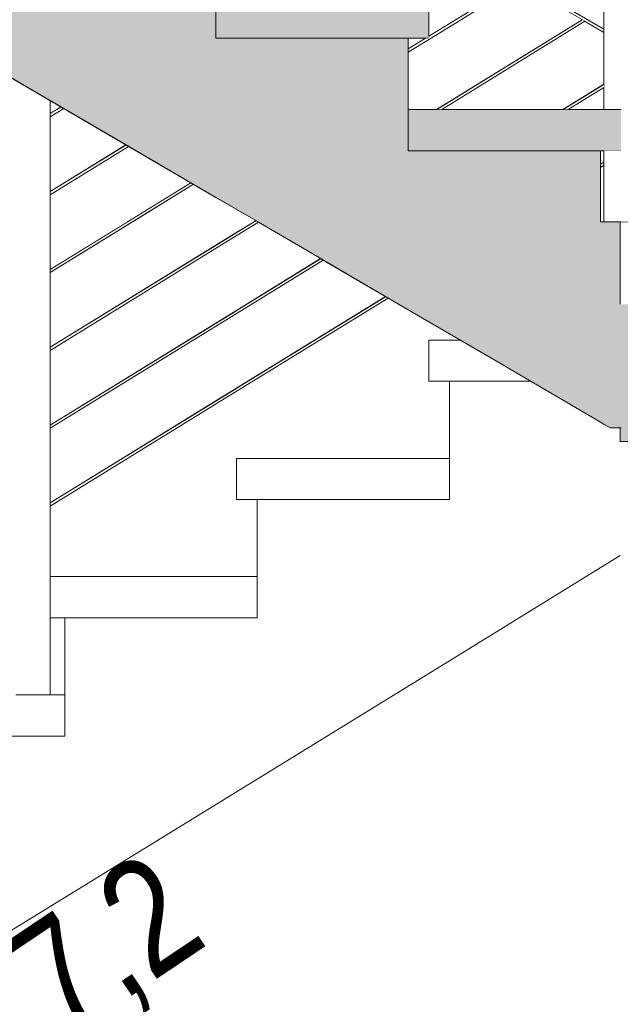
# Model space of a CAD drawing. Header units: millimetres. Extents: x -126680 to -83680, y 18016 to 39016.
# Tile 40 of 121: x -108345 to -107470, y 24573 to 26007. Entities that reach past the tile are written whole.
import ezdxf

# ---------------------------------------------------------------- set-up
doc = ezdxf.new("R2010")
doc.units = ezdxf.units.MM
doc.header["$MEASUREMENT"] = 0
doc.linetypes.add('Wipeout_Contour', pattern=[1000, 0, -1000])
doc.layers.add('Nowe_Konstrukcja - Schody', color=7, linetype='Continuous')
doc.layers.add('Nowe_Konstrukcja - Ściany zew', color=7, linetype='Continuous')
for name, color, linetype, lineweight, true_color in [('Nowe_Konstrukcja - Schody_Nr_pióra__101', 250, 'Continuous', 13, 0x333333), ('Nowe_Konstrukcja - Schody_Nr_pióra__116', 7, 'Continuous', 13, 0xcccccc), ('Nowe_Konstrukcja - Stropy_Nr_pióra__23', 7, 'Continuous', 13, 0x858585)]:
    doc.layers.add(name, color=color, linetype=linetype, lineweight=lineweight, true_color=true_color)
for name, color, linetype, lineweight in [('Nowe_Konstrukcja - Schody_Nr_pióra__3', 7, 'Continuous', 13), ('Nowe_Konstrukcja - Stropy_Nr_pióra__21', 7, 'Continuous', 20), ('Nowe_Konstrukcja - Ściany zew_Nr_pióra__3', 7, 'Continuous', 13), ('Nowe_Tabelka_Nr_pióra__3', 7, 'Continuous', 13)]:
    doc.layers.add(name, color=color, linetype=linetype, lineweight=lineweight)
doc.styles.add('STYL_AUTOMATYCZNY_2', font='arial.ttf', dxfattribs={"width": 0.8})

msp = doc.modelspace()

# ---------------------------------------------------------------- linework, layer by layer
at = {"layer": 'Nowe_Konstrukcja - Schody_Nr_pióra__3', "color": 7, "linetype": 'Continuous', "lineweight": 13}
for p, q in [((-108339, 25911.5), (-108492.9, 26001.5)), ((-107779, 25584.3), (-107932.9, 25674.2)), ((-107984.5, 25584.1), (-107984.5, 25584.2)), ((-107652.9, 25510.6), (-107779, 25584.3)), ((-107499, 25420.6), (-107652.9, 25510.6)), ((-107492.5, 25416.9), (-107499, 25420.6)), ((-107484.7, 25412.3), (-107492.5, 25416.9)), ((-107484.7, 25412.3), (-107477.6, 25412.3)), ((-107477.6, 25412.3), (-107469, 25412.3)), ((-107719, 25073), (-107470, 25226.2))]:
    msp.add_line(p, q, dxfattribs=at)
at = {"layer": 'Nowe_Konstrukcja - Stropy_Nr_pióra__21', "color": 7, "linetype": 'Continuous', "lineweight": 20}
for p, q in [((-107470, 25692.3), (-107470, 25712.3)), ((-107470, 25642.3), (-107470, 25692.3)), ((-107470, 25592.3), (-107470, 25642.3))]:
    msp.add_line(p, q, dxfattribs=at)
at = {"layer": 'Nowe_Konstrukcja - Ściany zew_Nr_pióra__3', "color": 7, "linetype": 'Continuous', "lineweight": 13}
msp.add_line((-107499, 25712.3), (-105849.5, 25712.3), dxfattribs=at)

# ---------------------------------------------------------------- wipeouts: each hides what was drawn before it
at = {"color": 254, "linetype": 'Wipeout_Contour', "lineweight": 0, "ltscale": 554181.882327}
msp.add_wipeout([(-107710.5, 26114.7), (-107832.7, 26039.6), (-107749, 26039.6), (-107749, 25982.4), (-107619.9, 26061.8)], dxfattribs=at).dxf.layer = 'Nowe_Konstrukcja - Ściany zew'
at = {"color": 254, "linetype": 'Wipeout_Contour', "lineweight": 0, "ltscale": 334033.232498}
msp.add_wipeout([(-108284.5, 25879.7), (-108300.6, 25889.1), (-108300.6, 25869.8)], dxfattribs=at).dxf.layer = 'Nowe_Konstrukcja - Ściany zew'
at = {"color": 254, "linetype": 'Wipeout_Contour', "lineweight": 0, "ltscale": 556182.073904}
msp.add_wipeout([(-108186.1, 25822.2), (-108300.6, 25751.7), (-108300.6, 25712.3), (-108188.2, 25712.3), (-108095.5, 25769.3)], dxfattribs=at).dxf.layer = 'Nowe_Konstrukcja - Ściany zew'
at = {"color": 254, "linetype": 'Wipeout_Contour', "lineweight": 0, "ltscale": 442203.34455}
msp.add_wipeout([(-107499, 25815.9), (-107499, 25796.2), (-107494, 25799.3), (-107494, 25815.9)], dxfattribs=at).dxf.layer = 'Nowe_Konstrukcja - Ściany zew'
at = {"color": 254, "linetype": 'Wipeout_Contour', "lineweight": 0, "ltscale": 444624.21565}
msp.add_wipeout([(-108300.6, 25023.4), (-108279, 25023.4), (-108279, 25135.6), (-108300.6, 25135.6)], dxfattribs=at).dxf.layer = 'Nowe_Konstrukcja - Ściany zew'

# ---------------------------------------------------------------- next in the draw order: linework, layer by layer
at = {"layer": 'Nowe_Konstrukcja - Schody_Nr_pióra__3', "color": 7, "linetype": 'Continuous', "lineweight": 13}
msp.add_line((-107499, 25815.9), (-107469, 25815.9), dxfattribs=at)

# ---------------------------------------------------------------- next in the draw order: wipeouts: each hides what was drawn before it
at = {"color": 254, "linetype": 'Wipeout_Contour', "lineweight": 0, "ltscale": 442721.086946}
msp.add_wipeout([(-107703.3, 25540.1), (-107749, 25540.1), (-107749, 25480.1), (-107600.7, 25480.1)], dxfattribs=at).dxf.layer = 'Nowe_Konstrukcja - Schody'
at = {"color": 254, "linetype": 'Wipeout_Contour', "lineweight": 0, "ltscale": 553855.683525}
msp.add_wipeout([(-107779, 25959.3), (-107779, 25875.9), (-107737.8, 25875.9), (-107525.4, 26006.6), (-107616, 26059.5)], dxfattribs=at).dxf.layer = 'Nowe_Konstrukcja - Ściany zew'
at = {"color": 254, "linetype": 'Wipeout_Contour', "lineweight": 0, "ltscale": 445226.220383}
msp.add_wipeout([(-108280.6, 25877.4), (-108300.6, 25865.1), (-108300.6, 25756.4), (-108190, 25824.5)], dxfattribs=at).dxf.layer = 'Nowe_Konstrukcja - Ściany zew'
at = {"color": 254, "linetype": 'Wipeout_Contour', "lineweight": 0, "ltscale": 442152.796626}
msp.add_wipeout([(-107499, 25712.3), (-107494, 25712.3), (-107494, 25794.6), (-107499, 25791.5)], dxfattribs=at).dxf.layer = 'Nowe_Konstrukcja - Ściany zew'
at = {"color": 254, "linetype": 'Wipeout_Contour', "lineweight": 0, "ltscale": 555441.506703}
msp.add_wipeout([(-108180.5, 25712.3), (-108003.9, 25712.3), (-108001, 25714), (-108059, 25747.9), (-108091.6, 25767)], dxfattribs=at).dxf.layer = 'Nowe_Konstrukcja - Ściany zew'
at = {"color": 254, "linetype": 'Wipeout_Contour', "lineweight": 0, "ltscale": 333807.392443}
msp.add_wipeout([(-108300.6, 25712.3), (-108300.6, 25643.1), (-108188.2, 25712.3)], dxfattribs=at).dxf.layer = 'Nowe_Konstrukcja - Ściany zew'

# ---------------------------------------------------------------- next in the draw order: linework, layer by layer
at = {"layer": 'Nowe_Konstrukcja - Schody_Nr_pióra__3', "color": 7, "linetype": 'Continuous', "lineweight": 13}
for p, q in [((-108212.9, 25837.9), (-108339, 25911.5)), ((-108059, 25747.9), (-108212.9, 25837.9)), ((-107499, 25712.3), (-107499, 25815.9)), ((-107932.9, 25674.2), (-108059, 25747.9)), ((-107499, 25712.3), (-107469, 25712.3)), ((-107749, 25540.1), (-107703.3, 25540.1)), ((-107749, 25480.1), (-107749, 25540.1)), ((-107749, 25480.1), (-107719, 25480.1)), ((-107719, 25480.1), (-107600.7, 25480.1))]:
    msp.add_line(p, q, dxfattribs=at)

# ---------------------------------------------------------------- next in the draw order: wipeouts: each hides what was drawn before it
at = {"color": 254, "linetype": 'Wipeout_Contour', "lineweight": 0, "ltscale": 553203.185041}
msp.add_wipeout([(-107521.5, 26004.3), (-107730.2, 25875.9), (-107553.6, 25875.9), (-107494, 25912.6), (-107494, 25988.2)], dxfattribs=at).dxf.layer = 'Nowe_Konstrukcja - Ściany zew'
at = {"color": 254, "linetype": 'Wipeout_Contour', "lineweight": 0, "ltscale": 332569.000102}
msp.add_wipeout([(-107753.6, 25979.6), (-107779, 25979.6), (-107779, 25964)], dxfattribs=at).dxf.layer = 'Nowe_Konstrukcja - Ściany zew'

# ---------------------------------------------------------------- next in the draw order: linework, layer by layer
at = {"layer": 'Nowe_Konstrukcja - Schody_Nr_pióra__3', "color": 7, "linetype": 'Continuous', "lineweight": 13}
for p, q in [((-107779, 25979.6), (-107749, 25979.6)), ((-107779, 25875.9), (-107779, 25979.6))]:
    msp.add_line(p, q, dxfattribs=at)

# ---------------------------------------------------------------- next in the draw order: wipeouts: each hides what was drawn before it
at = {"color": 254, "linetype": 'Wipeout_Contour', "lineweight": 0, "ltscale": 331809.313436}
msp.add_wipeout([(-107517.6, 26006.7), (-107494, 25992.8), (-107494, 26021.2)], dxfattribs=at).dxf.layer = 'Nowe_Konstrukcja - Ściany zew'
at = {"color": 254, "linetype": 'Wipeout_Contour', "lineweight": 0, "ltscale": 331752.030372}
msp.add_wipeout([(-107494, 25907.9), (-107546, 25875.9), (-107494, 25875.9)], dxfattribs=at).dxf.layer = 'Nowe_Konstrukcja - Ściany zew'
at = {"color": 254, "linetype": 'Wipeout_Contour', "lineweight": 0, "ltscale": 444441.788643}
msp.add_wipeout([(-108300.6, 25416.4), (-107906.6, 25658.8), (-107997.1, 25711.8), (-108300.6, 25525.1)], dxfattribs=at).dxf.layer = 'Nowe_Konstrukcja - Ściany zew'

# ---------------------------------------------------------------- next in the draw order: wipeouts: each hides what was drawn before it
at = {"color": 254, "linetype": 'Wipeout_Contour', "lineweight": 0, "ltscale": 553129.361801}
msp.add_wipeout([(-107494, 26775.9), (-107494, 25875.9), (-107469, 25875.9), (-107444, 25875.9), (-107444, 26775.9)], dxfattribs=at).dxf.layer = 'Nowe_Konstrukcja - Schody'
at = {"color": 254, "linetype": 'Wipeout_Contour', "lineweight": 0, "ltscale": 555172.516764}
msp.add_wipeout([(-108300.6, 25411.7), (-108300.6, 25303.1), (-108030, 25469.5), (-107812.1, 25603.6), (-107902.6, 25656.5)], dxfattribs=at).dxf.layer = 'Nowe_Konstrukcja - Ściany zew'

# ---------------------------------------------------------------- next in the draw order: hatches: boundary and pattern name
at = {"layer": 'Nowe_Konstrukcja - Schody_Nr_pióra__116', "linetype": 'Continuous', "lineweight": 13, "true_color": 0xcccccc}
msp.add_hatch(color=254, dxfattribs=at).paths.add_polyline_path([(-107779, 25815.9), (-107469, 25815.9), (-107469, 25875.9), (-107779, 25875.9)])

# ---------------------------------------------------------------- next in the draw order: linework, layer by layer
at = {"layer": 'Nowe_Konstrukcja - Schody_Nr_pióra__3', "color": 7, "linetype": 'Continuous', "lineweight": 13}
msp.add_line((-107779, 25875.9), (-107469, 25875.9), dxfattribs=at)

# ---------------------------------------------------------------- next in the draw order: wipeouts: each hides what was drawn before it
at = {"color": 254, "linetype": 'Wipeout_Contour', "lineweight": 0, "ltscale": 442931.582261}
msp.add_wipeout([(-107750, 26137.8), (-107494, 25988.2), (-107494, 25988.9), (-107749.7, 26138.3)], dxfattribs=at).dxf.layer = 'Nowe_Konstrukcja - Schody'
at = {"color": 254, "linetype": 'Wipeout_Contour', "lineweight": 0, "ltscale": 444779.144268}
msp.add_wipeout([(-108300.6, 25638.4), (-108300.6, 25529.8), (-108003.9, 25712.3), (-108180.5, 25712.3)], dxfattribs=at).dxf.layer = 'Nowe_Konstrukcja - Ściany zew'

# ---------------------------------------------------------------- next in the draw order: wipeouts: each hides what was drawn before it
at = {"color": 254, "linetype": 'Wipeout_Contour', "lineweight": 0, "ltscale": 442931.513759}
msp.add_wipeout([(-107749, 26139.6), (-107494, 25990.5), (-107494, 25992.2), (-107748.3, 26140.8)], dxfattribs=at).dxf.layer = 'Nowe_Konstrukcja - Schody'
at = {"color": 254, "linetype": 'Wipeout_Contour', "lineweight": 0, "ltscale": 445116.124765}
msp.add_wipeout([(-108350.6, 25023.4), (-108300.6, 25023.4), (-108300.6, 25889.1), (-108350.6, 25918.4)], dxfattribs=at).dxf.layer = 'Nowe_Konstrukcja - Schody'

# ---------------------------------------------------------------- next in the draw order: wipeouts: each hides what was drawn before it
at = {"color": 254, "linetype": 'Wipeout_Contour', "lineweight": 0, "ltscale": 442931.482621}
msp.add_wipeout([(-107748.3, 26140.8), (-107494, 25992.2), (-107494, 25992.8), (-107748, 26141.3)], dxfattribs=at).dxf.layer = 'Nowe_Konstrukcja - Schody'
at = {"color": 254, "linetype": 'Wipeout_Contour', "lineweight": 0, "ltscale": 445359.774283}
msp.add_wipeout([(-108283.9, 25879.4), (-108300.6, 25869.1), (-108300.6, 25867.4), (-108282.5, 25878.6)], dxfattribs=at).dxf.layer = 'Nowe_Konstrukcja - Schody'
at = {"color": 254, "linetype": 'Wipeout_Contour', "lineweight": 0, "ltscale": 444415.627078}
msp.add_wipeout([(-108300.6, 25302.4), (-108300.6, 25300.7), (-108029, 25467.8), (-108029.7, 25469)], dxfattribs=at).dxf.layer = 'Nowe_Konstrukcja - Schody'
at = {"color": 254, "linetype": 'Wipeout_Contour', "lineweight": 0, "ltscale": 444156.59249}
msp.add_wipeout([(-107999, 25195.6), (-108300.6, 25195.6), (-108300.6, 25135.6), (-107999, 25135.6)], dxfattribs=at).dxf.layer = 'Nowe_Konstrukcja - Schody'
at = {"color": 254, "linetype": 'Wipeout_Contour', "lineweight": 0, "ltscale": 445108.524917}
msp.add_wipeout([(-108589, 24963.4), (-108279, 24963.4), (-108279, 25023.4), (-108589, 25023.4)], dxfattribs=at).dxf.layer = 'Nowe_Konstrukcja - Schody'

# ---------------------------------------------------------------- next in the draw order: hatches: boundary and pattern name
at = {"layer": 'Nowe_Konstrukcja - Schody_Nr_pióra__116', "linetype": 'Continuous', "lineweight": 13, "true_color": 0xcccccc}
msp.add_hatch(color=254, dxfattribs=at).paths.add_polyline_path([(-108059, 25979.6), (-107749, 25979.6), (-107749, 26039.6), (-108059, 26039.6)])

# ---------------------------------------------------------------- next in the draw order: linework, layer by layer
at = {"layer": 'Nowe_Konstrukcja - Schody_Nr_pióra__101', "color": 250, "linetype": 'Continuous', "lineweight": 13, "true_color": 0x333333}
for p, q in [((-107494, 25875.9), (-107494, 26775.9)), ((-107494, 25992.8), (-107748, 26141.3)), ((-107494, 25988.2), (-107750, 26137.8)), ((-108350.6, 25023.4), (-108300.6, 25023.4))]:
    msp.add_line(p, q, dxfattribs=at)
at = {"layer": 'Nowe_Konstrukcja - Schody_Nr_pióra__3', "color": 7, "linetype": 'Continuous', "lineweight": 13}
for p, q in [((-107749, 25979.6), (-107749, 26039.6)), ((-108300.6, 25195.6), (-107999, 25195.6))]:
    msp.add_line(p, q, dxfattribs=at)

# ---------------------------------------------------------------- next in the draw order: wipeouts: each hides what was drawn before it
at = {"color": 254, "linetype": 'Wipeout_Contour', "lineweight": 0, "ltscale": 445355.938453}
msp.add_wipeout([(-108282.5, 25878.6), (-108300.6, 25867.4), (-108300.6, 25865.7), (-108281.1, 25877.7)], dxfattribs=at).dxf.layer = 'Nowe_Konstrukcja - Schody'
at = {"color": 254, "linetype": 'Wipeout_Contour', "lineweight": 0, "ltscale": 444412.876564}
msp.add_wipeout([(-108300.6, 25300.7), (-108300.6, 25299.1), (-108028.2, 25466.6), (-108029, 25467.8)], dxfattribs=at).dxf.layer = 'Nowe_Konstrukcja - Schody'
at = {"color": 254, "linetype": 'Wipeout_Contour', "lineweight": 0, "ltscale": 556233.435889}
msp.add_wipeout([(-108559, 24556.4), (-108279, 24728.6), (-108279, 24963.4), (-108559, 24963.4), (-108559, 24791.2)], dxfattribs=at).dxf.layer = 'Nowe_Konstrukcja - Schody'

# ---------------------------------------------------------------- next in the draw order: wipeouts: each hides what was drawn before it
at = {"color": 254, "linetype": 'Wipeout_Contour', "lineweight": 0, "ltscale": 443401.378929}
msp.add_wipeout([(-107752.5, 25979.6), (-107779, 25963.3), (-107779, 25961.6), (-107749.8, 25979.6)], dxfattribs=at).dxf.layer = 'Nowe_Konstrukcja - Schody'
at = {"color": 254, "linetype": 'Wipeout_Contour', "lineweight": 0, "ltscale": 445353.255476}
msp.add_wipeout([(-108281.1, 25877.7), (-108300.6, 25865.7), (-108300.6, 25865.1), (-108280.6, 25877.4)], dxfattribs=at).dxf.layer = 'Nowe_Konstrukcja - Schody'
at = {"color": 254, "linetype": 'Wipeout_Contour', "lineweight": 0, "ltscale": 663137.076317}
msp.add_wipeout([(-107494, 25815.9), (-107494, 25712.3), (-107444, 25712.3), (-107444, 25875.9), (-107469, 25875.9), (-107469, 25815.9)], dxfattribs=at).dxf.layer = 'Nowe_Konstrukcja - Schody'
at = {"color": 254, "linetype": 'Wipeout_Contour', "lineweight": 0, "ltscale": 444410.932883}
msp.add_wipeout([(-108300.6, 25299.1), (-108300.6, 25298.4), (-108027.9, 25466.1), (-108028.2, 25466.6)], dxfattribs=at).dxf.layer = 'Nowe_Konstrukcja - Schody'
at = {"color": 254, "linetype": 'Wipeout_Contour', "lineweight": 0, "ltscale": 555061.836092}
msp.add_wipeout([(-108279, 24728.6), (-107999, 24900.8), (-107999, 25135.6), (-108279, 25135.6), (-108279, 24963.4)], dxfattribs=at).dxf.layer = 'Nowe_Konstrukcja - Schody'

# ---------------------------------------------------------------- next in the draw order: linework, layer by layer
at = {"layer": 'Nowe_Konstrukcja - Schody_Nr_pióra__3', "color": 7, "linetype": 'Continuous', "lineweight": 13}
for p, q in [((-108300.6, 25135.6), (-108279, 25135.6)), ((-108279, 24963.4), (-108279, 25135.6)), ((-108279, 25135.6), (-107999, 25135.6)), ((-107999, 24900.8), (-107719, 25073)), ((-108300.6, 25023.4), (-108279, 25023.4)), ((-108559, 24963.4), (-108279, 24963.4)), ((-108279, 24728.6), (-107999, 24900.8)), ((-108559, 24556.4), (-108279, 24728.6))]:
    msp.add_line(p, q, dxfattribs=at)

# ---------------------------------------------------------------- next in the draw order: texts
at = {"layer": 'Nowe_Tabelka_Nr_pióra__3', "color": 7, "linetype": 'Continuous', "lineweight": 13, "insert": (-108238.5, 24229.3), "char_height": 167.188, "attachment_point": 8, "rotation": 33.8952, "line_spacing_factor": 0.938208, "style": 'STYL_AUTOMATYCZNY_2'}
msp.add_mtext('\\A1;{\\pqc;\\fArial|b0|i0|c238|p0;\\W0.800000;10 x 17,2\\P\\pqc;\\fArial|b0|i0|c238|p0;\\W0.800000;28}', dxfattribs=at)

# ---------------------------------------------------------------- next in the draw order: wipeouts: each hides what was drawn before it
at = {"color": 254, "linetype": 'Wipeout_Contour', "lineweight": 0, "ltscale": 665071.034976}
msp.add_wipeout([(-107779, 25959.9), (-107748.2, 25978.9), (-107749, 25980.1), (-107749, 25979.6), (-107749.8, 25979.6), (-107779, 25961.6)], dxfattribs=at).dxf.layer = 'Nowe_Konstrukcja - Schody'
at = {"color": 254, "linetype": 'Wipeout_Contour', "lineweight": 0, "ltscale": 442385.797823}
msp.add_wipeout([(-107552.5, 25875.9), (-107549.8, 25875.9), (-107494, 25910.2), (-107494, 25911.9)], dxfattribs=at).dxf.layer = 'Nowe_Konstrukcja - Schody'
at = {"color": 254, "linetype": 'Wipeout_Contour', "lineweight": 0, "ltscale": 445362.521784}
msp.add_wipeout([(-108284.5, 25879.7), (-108300.6, 25869.8), (-108300.6, 25869.1), (-108283.9, 25879.4)], dxfattribs=at).dxf.layer = 'Nowe_Konstrukcja - Schody'
at = {"color": 254, "linetype": 'Wipeout_Contour', "lineweight": 0, "ltscale": 442193.390926}
msp.add_wipeout([(-107499, 25795.5), (-107499, 25793.8), (-107494, 25796.9), (-107494, 25798.6)], dxfattribs=at).dxf.layer = 'Nowe_Konstrukcja - Schody'
at = {"color": 254, "linetype": 'Wipeout_Contour', "lineweight": 0, "ltscale": 444417.573223}
msp.add_wipeout([(-108300.6, 25303.1), (-108300.6, 25302.4), (-108029.7, 25469), (-108030, 25469.5)], dxfattribs=at).dxf.layer = 'Nowe_Konstrukcja - Schody'

# ---------------------------------------------------------------- next in the draw order: linework, layer by layer
at = {"layer": 'Nowe_Konstrukcja - Schody_Nr_pióra__101', "color": 250, "linetype": 'Continuous', "lineweight": 13, "true_color": 0x333333}
for p, q in [((-108300.6, 25869.8), (-108284.5, 25879.7)), ((-108300.6, 25865.1), (-108280.6, 25877.4))]:
    msp.add_line(p, q, dxfattribs=at)

# ---------------------------------------------------------------- next in the draw order: wipeouts: each hides what was drawn before it
at = {"color": 254, "linetype": 'Wipeout_Contour', "lineweight": 0, "ltscale": 443393.700006}
msp.add_wipeout([(-107748.2, 25978.9), (-107779, 25959.9), (-107779, 25959.3), (-107747.9, 25978.4)], dxfattribs=at).dxf.layer = 'Nowe_Konstrukcja - Schody'
at = {"color": 254, "linetype": 'Wipeout_Contour', "lineweight": 0, "ltscale": 442379.772467}
msp.add_wipeout([(-107549.8, 25875.9), (-107547.1, 25875.9), (-107494, 25908.6), (-107494, 25910.2)], dxfattribs=at).dxf.layer = 'Nowe_Konstrukcja - Schody'
at = {"color": 254, "linetype": 'Wipeout_Contour', "lineweight": 0, "ltscale": 442191.841287}
msp.add_wipeout([(-107499, 25793.8), (-107499, 25792.2), (-107494, 25795.2), (-107494, 25796.9)], dxfattribs=at).dxf.layer = 'Nowe_Konstrukcja - Schody'
at = {"color": 254, "linetype": 'Wipeout_Contour', "lineweight": 0, "ltscale": 443600.186857}
msp.add_wipeout([(-107811.5, 25603.3), (-108029.7, 25469), (-108029, 25467.8), (-107810.1, 25602.5)], dxfattribs=at).dxf.layer = 'Nowe_Konstrukcja - Schody'
at = {"color": 254, "linetype": 'Wipeout_Contour', "lineweight": 0, "ltscale": 443239.061699}
msp.add_wipeout([(-108029, 25307.8), (-107719, 25307.8), (-107719, 25367.8), (-108029, 25367.8)], dxfattribs=at).dxf.layer = 'Nowe_Konstrukcja - Schody'

# ---------------------------------------------------------------- next in the draw order: linework, layer by layer
at = {"layer": 'Nowe_Konstrukcja - Schody_Nr_pióra__3', "color": 7, "linetype": 'Continuous', "lineweight": 13}
for p, q in [((-107719, 25307.8), (-107719, 25480.1)), ((-108029, 25367.8), (-107719, 25367.8)), ((-108029, 25307.8), (-108029, 25367.8)), ((-108029, 25307.8), (-107999, 25307.8)), ((-107999, 25135.6), (-107999, 25307.8)), ((-107999, 25307.8), (-107719, 25307.8))]:
    msp.add_line(p, q, dxfattribs=at)

# ---------------------------------------------------------------- next in the draw order: wipeouts: each hides what was drawn before it
at = {"color": 254, "linetype": 'Wipeout_Contour', "lineweight": 0, "ltscale": 443405.677043}
msp.add_wipeout([(-107753.6, 25979.6), (-107779, 25964), (-107779, 25963.3), (-107752.5, 25979.6)], dxfattribs=at).dxf.layer = 'Nowe_Konstrukcja - Schody'
at = {"color": 254, "linetype": 'Wipeout_Contour', "lineweight": 0, "ltscale": 442375.490538}
msp.add_wipeout([(-107547.1, 25875.9), (-107546, 25875.9), (-107494, 25907.9), (-107494, 25908.6)], dxfattribs=at).dxf.layer = 'Nowe_Konstrukcja - Schody'
at = {"color": 254, "linetype": 'Wipeout_Contour', "lineweight": 0, "ltscale": 442190.745534}
msp.add_wipeout([(-107499, 25792.2), (-107499, 25791.5), (-107494, 25794.6), (-107494, 25795.2)], dxfattribs=at).dxf.layer = 'Nowe_Konstrukcja - Schody'
at = {"color": 254, "linetype": 'Wipeout_Contour', "lineweight": 0, "ltscale": 443595.124466}
msp.add_wipeout([(-107810.1, 25602.5), (-108029, 25467.8), (-108028.2, 25466.6), (-107808.7, 25601.7)], dxfattribs=at).dxf.layer = 'Nowe_Konstrukcja - Schody'

# ---------------------------------------------------------------- next in the draw order: wipeouts: each hides what was drawn before it
at = {"color": 254, "linetype": 'Wipeout_Contour', "lineweight": 0, "ltscale": 442390.039374}
msp.add_wipeout([(-107553.6, 25875.9), (-107552.5, 25875.9), (-107494, 25911.9), (-107494, 25912.6)], dxfattribs=at).dxf.layer = 'Nowe_Konstrukcja - Schody'
at = {"color": 254, "linetype": 'Wipeout_Contour', "lineweight": 0, "ltscale": 442194.486741}
msp.add_wipeout([(-107499, 25796.2), (-107499, 25795.5), (-107494, 25798.6), (-107494, 25799.3)], dxfattribs=at).dxf.layer = 'Nowe_Konstrukcja - Schody'
at = {"color": 254, "linetype": 'Wipeout_Contour', "lineweight": 0, "ltscale": 443591.546044}
msp.add_wipeout([(-107808.7, 25601.7), (-108028.2, 25466.6), (-108027.9, 25466.1), (-107808.1, 25601.3)], dxfattribs=at).dxf.layer = 'Nowe_Konstrukcja - Schody'

# ---------------------------------------------------------------- next in the draw order: linework, layer by layer
at = {"layer": 'Nowe_Konstrukcja - Schody_Nr_pióra__101', "color": 250, "linetype": 'Continuous', "lineweight": 13, "true_color": 0x333333}
for p, q in [((-107494, 25712.3), (-107494, 25815.9)), ((-107499, 25796.2), (-107494, 25799.3)), ((-107499, 25791.5), (-107494, 25794.6))]:
    msp.add_line(p, q, dxfattribs=at)

# ---------------------------------------------------------------- next in the draw order: wipeouts: each hides what was drawn before it
at = {"color": 254, "linetype": 'Wipeout_Contour', "lineweight": 0, "ltscale": 442847.223464}
msp.add_wipeout([(-107524.8, 26006.2), (-107736.7, 25875.9), (-107734, 25875.9), (-107523.5, 26005.4)], dxfattribs=at).dxf.layer = 'Nowe_Konstrukcja - Schody'
at = {"color": 254, "linetype": 'Wipeout_Contour', "lineweight": 0, "ltscale": 443603.767802}
msp.add_wipeout([(-107812.1, 25603.6), (-108030, 25469.5), (-108029.7, 25469), (-107811.5, 25603.3)], dxfattribs=at).dxf.layer = 'Nowe_Konstrukcja - Schody'

# ---------------------------------------------------------------- next in the draw order: wipeouts: each hides what was drawn before it
at = {"color": 254, "linetype": 'Wipeout_Contour', "lineweight": 0, "ltscale": 442838.902983}
msp.add_wipeout([(-107523.5, 26005.4), (-107734, 25875.9), (-107731.3, 25875.9), (-107522.1, 26004.6)], dxfattribs=at).dxf.layer = 'Nowe_Konstrukcja - Schody'
at = {"color": 254, "linetype": 'Wipeout_Contour', "lineweight": 0, "ltscale": 444519.424168}
msp.add_wipeout([(-108300.6, 25415.7), (-108300.6, 25414.1), (-108029, 25581.2), (-108029.7, 25582.4)], dxfattribs=at).dxf.layer = 'Nowe_Konstrukcja - Schody'

# ---------------------------------------------------------------- next in the draw order: wipeouts: each hides what was drawn before it
at = {"color": 254, "linetype": 'Wipeout_Contour', "lineweight": 0, "ltscale": 442833.016837}
msp.add_wipeout([(-107522.1, 26004.6), (-107731.3, 25875.9), (-107730.2, 25875.9), (-107521.5, 26004.3)], dxfattribs=at).dxf.layer = 'Nowe_Konstrukcja - Schody'
at = {"color": 254, "linetype": 'Wipeout_Contour', "lineweight": 0, "ltscale": 444516.668455}
msp.add_wipeout([(-108300.6, 25414.1), (-108300.6, 25412.4), (-108028.2, 25580), (-108029, 25581.2)], dxfattribs=at).dxf.layer = 'Nowe_Konstrukcja - Schody'

# ---------------------------------------------------------------- next in the draw order: wipeouts: each hides what was drawn before it
at = {"color": 254, "linetype": 'Wipeout_Contour', "lineweight": 0, "ltscale": 442853.104302}
msp.add_wipeout([(-107525.4, 26006.6), (-107737.8, 25875.9), (-107736.7, 25875.9), (-107524.8, 26006.2)], dxfattribs=at).dxf.layer = 'Nowe_Konstrukcja - Schody'
at = {"color": 254, "linetype": 'Wipeout_Contour', "lineweight": 0, "ltscale": 444514.721093}
msp.add_wipeout([(-108300.6, 25412.4), (-108300.6, 25411.7), (-108027.9, 25579.5), (-108028.2, 25580)], dxfattribs=at).dxf.layer = 'Nowe_Konstrukcja - Schody'

# ---------------------------------------------------------------- next in the draw order: linework, layer by layer
at = {"layer": 'Nowe_Konstrukcja - Schody_Nr_pióra__101', "color": 250, "linetype": 'Continuous', "lineweight": 13, "true_color": 0x333333}
for p, q in [((-107553.6, 25875.9), (-107494, 25912.6)), ((-107546, 25875.9), (-107494, 25907.9))]:
    msp.add_line(p, q, dxfattribs=at)

# ---------------------------------------------------------------- next in the draw order: wipeouts: each hides what was drawn before it
at = {"color": 254, "linetype": 'Wipeout_Contour', "lineweight": 0, "ltscale": 443132.418851}
msp.add_wipeout([(-107749, 25980.1), (-107617.9, 26060.7), (-107619.3, 26061.5), (-107749, 25981.7)], dxfattribs=at).dxf.layer = 'Nowe_Konstrukcja - Schody'
at = {"color": 254, "linetype": 'Wipeout_Contour', "lineweight": 0, "ltscale": 444521.373988}
msp.add_wipeout([(-108300.6, 25416.4), (-108300.6, 25415.7), (-108029.7, 25582.4), (-108030, 25582.9)], dxfattribs=at).dxf.layer = 'Nowe_Konstrukcja - Schody'

# ---------------------------------------------------------------- next in the draw order: linework, layer by layer
at = {"layer": 'Nowe_Konstrukcja - Schody_Nr_pióra__101', "color": 250, "linetype": 'Continuous', "lineweight": 13, "true_color": 0x333333}
for p, q in [((-108300.6, 25303.1), (-108030, 25469.5)), ((-108300.6, 25298.4), (-108027.9, 25466.1))]:
    msp.add_line(p, q, dxfattribs=at)

# ---------------------------------------------------------------- next in the draw order: wipeouts: each hides what was drawn before it
at = {"color": 254, "linetype": 'Wipeout_Contour', "lineweight": 0, "ltscale": 443127.959891}
msp.add_wipeout([(-107749, 25980.1), (-107748.2, 25978.9), (-107616.6, 26059.8), (-107617.9, 26060.7)], dxfattribs=at).dxf.layer = 'Nowe_Konstrukcja - Schody'
at = {"color": 254, "linetype": 'Wipeout_Contour', "lineweight": 0, "ltscale": 443861.690746}
msp.add_wipeout([(-107906, 25658.5), (-108029.7, 25582.4), (-108029, 25581.2), (-107904.6, 25657.7)], dxfattribs=at).dxf.layer = 'Nowe_Konstrukcja - Schody'

# ---------------------------------------------------------------- next in the draw order: wipeouts: each hides what was drawn before it
at = {"color": 254, "linetype": 'Wipeout_Contour', "lineweight": 0, "ltscale": 443124.372274}
msp.add_wipeout([(-107748.2, 25978.9), (-107747.9, 25978.4), (-107616, 26059.5), (-107616.6, 26059.8)], dxfattribs=at).dxf.layer = 'Nowe_Konstrukcja - Schody'
at = {"color": 254, "linetype": 'Wipeout_Contour', "lineweight": 0, "ltscale": 443856.626109}
msp.add_wipeout([(-107904.6, 25657.7), (-108029, 25581.2), (-108028.2, 25580), (-107903.2, 25656.9)], dxfattribs=at).dxf.layer = 'Nowe_Konstrukcja - Schody'

# ---------------------------------------------------------------- next in the draw order: wipeouts: each hides what was drawn before it
at = {"color": 254, "linetype": 'Wipeout_Contour', "lineweight": 0, "ltscale": 443135.145571}
msp.add_wipeout([(-107749, 25981.7), (-107619.3, 26061.5), (-107619.9, 26061.8), (-107749, 25982.4)], dxfattribs=at).dxf.layer = 'Nowe_Konstrukcja - Schody'
at = {"color": 254, "linetype": 'Wipeout_Contour', "lineweight": 0, "ltscale": 443853.047075}
msp.add_wipeout([(-107903.2, 25656.9), (-108028.2, 25580), (-108027.9, 25579.5), (-107902.6, 25656.5)], dxfattribs=at).dxf.layer = 'Nowe_Konstrukcja - Schody'

# ---------------------------------------------------------------- next in the draw order: linework, layer by layer
at = {"layer": 'Nowe_Konstrukcja - Schody_Nr_pióra__101', "color": 250, "linetype": 'Continuous', "lineweight": 13, "true_color": 0x333333}
for p, q in [((-107749, 25982.4), (-107619.9, 26061.8)), ((-107747.9, 25978.4), (-107616, 26059.5)), ((-107737.8, 25875.9), (-107525.4, 26006.6)), ((-107730.2, 25875.9), (-107521.5, 26004.3)), ((-107779, 25964), (-107753.6, 25979.6)), ((-107779, 25959.3), (-107747.9, 25978.4))]:
    msp.add_line(p, q, dxfattribs=at)

# ---------------------------------------------------------------- next in the draw order: wipeouts: each hides what was drawn before it
at = {"color": 254, "linetype": 'Wipeout_Contour', "lineweight": 0, "ltscale": 443865.274243}
msp.add_wipeout([(-107906.6, 25658.8), (-108030, 25582.9), (-108029.7, 25582.4), (-107906, 25658.5)], dxfattribs=at).dxf.layer = 'Nowe_Konstrukcja - Schody'

# ---------------------------------------------------------------- next in the draw order: wipeouts: each hides what was drawn before it
at = {"color": 254, "linetype": 'Wipeout_Contour', "lineweight": 0, "ltscale": 444623.659244}
msp.add_wipeout([(-108300.6, 25529.1), (-108300.6, 25527.4), (-108029, 25694.5), (-108029.7, 25695.7)], dxfattribs=at).dxf.layer = 'Nowe_Konstrukcja - Schody'

# ---------------------------------------------------------------- next in the draw order: wipeouts: each hides what was drawn before it
at = {"color": 254, "linetype": 'Wipeout_Contour', "lineweight": 0, "ltscale": 444620.898338}
msp.add_wipeout([(-108300.6, 25527.4), (-108300.6, 25525.7), (-108028.2, 25693.3), (-108029, 25694.5)], dxfattribs=at).dxf.layer = 'Nowe_Konstrukcja - Schody'

# ---------------------------------------------------------------- next in the draw order: wipeouts: each hides what was drawn before it
at = {"color": 254, "linetype": 'Wipeout_Contour', "lineweight": 0, "ltscale": 444618.947298}
msp.add_wipeout([(-108300.6, 25525.7), (-108300.6, 25525.1), (-108027.9, 25692.8), (-108028.2, 25693.3)], dxfattribs=at).dxf.layer = 'Nowe_Konstrukcja - Schody'

# ---------------------------------------------------------------- next in the draw order: wipeouts: each hides what was drawn before it
at = {"color": 254, "linetype": 'Wipeout_Contour', "lineweight": 0, "ltscale": 444625.612731}
msp.add_wipeout([(-108300.6, 25529.8), (-108300.6, 25529.1), (-108029.7, 25695.7), (-108030, 25696.2)], dxfattribs=at).dxf.layer = 'Nowe_Konstrukcja - Schody'

# ---------------------------------------------------------------- next in the draw order: linework, layer by layer
at = {"layer": 'Nowe_Konstrukcja - Schody_Nr_pióra__101', "color": 250, "linetype": 'Continuous', "lineweight": 13, "true_color": 0x333333}
for p, q in [((-108030, 25582.9), (-107906.6, 25658.8)), ((-108027.9, 25579.5), (-107902.6, 25656.5)), ((-108030, 25469.5), (-107812.1, 25603.6)), ((-108027.9, 25466.1), (-107808.2, 25601.3)), ((-108300.6, 25416.4), (-108030, 25582.9)), ((-108300.6, 25411.7), (-108027.9, 25579.5))]:
    msp.add_line(p, q, dxfattribs=at)

# ---------------------------------------------------------------- next in the draw order: wipeouts: each hides what was drawn before it
at = {"color": 254, "linetype": 'Wipeout_Contour', "lineweight": 0, "ltscale": 444836.059906}
msp.add_wipeout([(-108094.9, 25768.9), (-108300.6, 25642.4), (-108300.6, 25640.7), (-108093.6, 25768.1)], dxfattribs=at).dxf.layer = 'Nowe_Konstrukcja - Schody'
at = {"color": 254, "linetype": 'Wipeout_Contour', "lineweight": 0, "ltscale": 444123.421901}
msp.add_wipeout([(-108029.7, 25695.7), (-108029, 25694.5), (-107999.1, 25712.9), (-108000.5, 25713.7)], dxfattribs=at).dxf.layer = 'Nowe_Konstrukcja - Schody'

# ---------------------------------------------------------------- next in the draw order: wipeouts: each hides what was drawn before it
at = {"color": 254, "linetype": 'Wipeout_Contour', "lineweight": 0, "ltscale": 444832.226897}
msp.add_wipeout([(-108093.6, 25768.1), (-108300.6, 25640.7), (-108300.6, 25639.1), (-108092.2, 25767.3)], dxfattribs=at).dxf.layer = 'Nowe_Konstrukcja - Schody'
at = {"color": 254, "linetype": 'Wipeout_Contour', "lineweight": 0, "ltscale": 444118.35527}
msp.add_wipeout([(-108029, 25694.5), (-108028.2, 25693.3), (-107997.7, 25712.1), (-107999.1, 25712.9)], dxfattribs=at).dxf.layer = 'Nowe_Konstrukcja - Schody'

# ---------------------------------------------------------------- next in the draw order: wipeouts: each hides what was drawn before it
at = {"color": 254, "linetype": 'Wipeout_Contour', "lineweight": 0, "ltscale": 444829.519444}
msp.add_wipeout([(-108092.2, 25767.3), (-108300.6, 25639.1), (-108300.6, 25638.4), (-108091.6, 25767)], dxfattribs=at).dxf.layer = 'Nowe_Konstrukcja - Schody'
at = {"color": 254, "linetype": 'Wipeout_Contour', "lineweight": 0, "ltscale": 444114.781383}
msp.add_wipeout([(-108028.2, 25693.3), (-108027.9, 25692.8), (-107997.1, 25711.8), (-107997.7, 25712.1)], dxfattribs=at).dxf.layer = 'Nowe_Konstrukcja - Schody'

# ---------------------------------------------------------------- next in the draw order: wipeouts: each hides what was drawn before it
at = {"color": 254, "linetype": 'Wipeout_Contour', "lineweight": 0, "ltscale": 444838.773205}
msp.add_wipeout([(-108095.5, 25769.3), (-108300.6, 25643.1), (-108300.6, 25642.4), (-108094.9, 25768.9)], dxfattribs=at).dxf.layer = 'Nowe_Konstrukcja - Schody'
at = {"color": 254, "linetype": 'Wipeout_Contour', "lineweight": 0, "ltscale": 444127.013721}
msp.add_wipeout([(-108030, 25696.2), (-108029.7, 25695.7), (-108000.5, 25713.7), (-108001, 25714)], dxfattribs=at).dxf.layer = 'Nowe_Konstrukcja - Schody'

# ---------------------------------------------------------------- next in the draw order: linework, layer by layer
at = {"layer": 'Nowe_Konstrukcja - Schody_Nr_pióra__101', "color": 250, "linetype": 'Continuous', "lineweight": 13, "true_color": 0x333333}
for p, q in [((-108030, 25696.2), (-108001, 25714)), ((-108027.9, 25692.8), (-107997.1, 25711.8)), ((-108300.6, 25529.8), (-108030, 25696.2)), ((-108300.6, 25525.1), (-108027.9, 25692.8))]:
    msp.add_line(p, q, dxfattribs=at)
at = {"layer": 'Nowe_Konstrukcja - Stropy_Nr_pióra__21', "color": 7, "linetype": 'Continuous', "lineweight": 20, "flags": 128}
msp.add_lwpolyline([(-107470, 25712.3), (-107499, 25712.3), (-107499, 25815.9), (-107603.9, 25815.9), (-107779, 25815.9), (-107779, 25979.6), (-108059, 25979.6), (-108059, 26039.6)], dxfattribs=at)

# ---------------------------------------------------------------- next in the draw order: wipeouts: each hides what was drawn before it
at = {"color": 254, "linetype": 'Wipeout_Contour', "lineweight": 0, "ltscale": 445097.821024}
msp.add_wipeout([(-108189.4, 25824.1), (-108300.6, 25755.7), (-108300.6, 25754.1), (-108188, 25823.3)], dxfattribs=at).dxf.layer = 'Nowe_Konstrukcja - Schody'

# ---------------------------------------------------------------- next in the draw order: wipeouts: each hides what was drawn before it
at = {"color": 254, "linetype": 'Wipeout_Contour', "lineweight": 0, "ltscale": 445093.984603}
msp.add_wipeout([(-108188, 25823.3), (-108300.6, 25754.1), (-108300.6, 25752.4), (-108186.7, 25822.5)], dxfattribs=at).dxf.layer = 'Nowe_Konstrukcja - Schody'

# ---------------------------------------------------------------- next in the draw order: wipeouts: each hides what was drawn before it
at = {"color": 254, "linetype": 'Wipeout_Contour', "lineweight": 0, "ltscale": 445091.277119}
msp.add_wipeout([(-108186.7, 25822.5), (-108300.6, 25752.4), (-108300.6, 25751.7), (-108186.1, 25822.2)], dxfattribs=at).dxf.layer = 'Nowe_Konstrukcja - Schody'

# ---------------------------------------------------------------- next in the draw order: wipeouts: each hides what was drawn before it
at = {"color": 254, "linetype": 'Wipeout_Contour', "lineweight": 0, "ltscale": 445100.539238}
msp.add_wipeout([(-108190, 25824.5), (-108300.6, 25756.4), (-108300.6, 25755.7), (-108189.4, 25824.1)], dxfattribs=at).dxf.layer = 'Nowe_Konstrukcja - Schody'

# ---------------------------------------------------------------- next in the draw order: hatches: boundary and pattern name
at = {"layer": 'Nowe_Konstrukcja - Stropy_Nr_pióra__23', "linetype": 'Continuous', "lineweight": 13, "true_color": 0x858585}
h = msp.add_hatch(dxfattribs=at)
h.set_pattern_fill('Beton_zbrojony_0002', color=252, style=0, pattern_type=2)
h.set_pattern_definition([(45, (0, 0), (-91.92388, 91.92388), []), (45, (-45.96, 45.96), (-91.92388, 91.92388), [97.5, -32.5])])
h.paths.add_polyline_path([(-112150, 27452.1), (-112149.3, 27252.3), (-111909.5, 27252.3), (-111889.5, 27252.3), (-111869, 27252.3), (-110633.1, 27252.3), (-108119.6, 25783.3), (-108059, 25747.9), (-108001, 25714), (-108000.5, 25713.7), (-107999.1, 25712.9), (-107997.7, 25712.1), (-107997.1, 25711.8), (-107932.9, 25674.2), (-107779, 25584.3), (-107652.9, 25510.6), (-107499, 25420.6), (-107492.5, 25416.9), (-107484.7, 25412.3), (-107477.6, 25412.3), (-107470, 25412.3), (-107470, 25392.3), (-96960.2, 25392.3), (-96960.2, 25592.3), (-107470, 25592.3), (-107470, 25642.3), (-107470, 25692.3), (-107470, 25712.3), (-107499, 25712.3), (-107499, 25815.9), (-107603.9, 25815.9), (-107779, 25815.9), (-107779, 25979.6), (-108059, 25979.6), (-108059, 26039.6), (-108059, 26143.2), (-108339, 26143.2), (-108339, 26306.8), (-108619, 26306.8), (-108619, 26366.8), (-108619, 26470.5), (-108899, 26470.5), (-108899, 26530.5), (-108899, 26634.1), (-109179, 26634.1), (-109179, 26694.1), (-109179, 26797.7), (-109459, 26797.7), (-109459, 26857.7), (-109459, 26961.4), (-109739, 26961.4), (-109739, 27021.4), (-109739, 27125), (-110019, 27125), (-110019, 27185), (-110019, 27288.6), (-110299, 27288.6), (-110299, 27348.6), (-110299, 27452.3), (-110381.4, 27452.3), (-111889.5, 27452.3), (-111909.1, 27452.3)])

# ---------------------------------------------------------------- next in the draw order: linework, layer by layer
at = {"layer": 'Nowe_Konstrukcja - Schody_Nr_pióra__101', "color": 250, "linetype": 'Continuous', "lineweight": 13, "true_color": 0x333333}
for p, q in [((-108300.6, 25023.4), (-108300.6, 25889.1)), ((-108300.6, 25756.4), (-108190, 25824.5)), ((-108300.6, 25751.7), (-108186.1, 25822.2)), ((-108300.6, 25643.1), (-108095.5, 25769.3)), ((-108300.6, 25638.4), (-108091.6, 25767))]:
    msp.add_line(p, q, dxfattribs=at)
at = {"layer": 'Nowe_Konstrukcja - Stropy_Nr_pióra__21', "color": 7, "linetype": 'Continuous', "lineweight": 20, "flags": 128}
msp.add_lwpolyline([(-111869, 27252.3), (-110633.1, 27252.3), (-108119.6, 25783.3), (-108059, 25747.9), (-108001, 25714), (-108000.5, 25713.7), (-107999.1, 25712.9), (-107997.7, 25712.1), (-107997.1, 25711.8), (-107932.9, 25674.2), (-107779, 25584.3), (-107652.9, 25510.6), (-107499, 25420.6), (-107492.5, 25416.9), (-107484.7, 25412.3), (-107477.6, 25412.3), (-107470, 25412.3), (-107470, 25392.3), (-96960.2, 25392.3)], dxfattribs=at)

doc.saveas('drawing.dxf')
